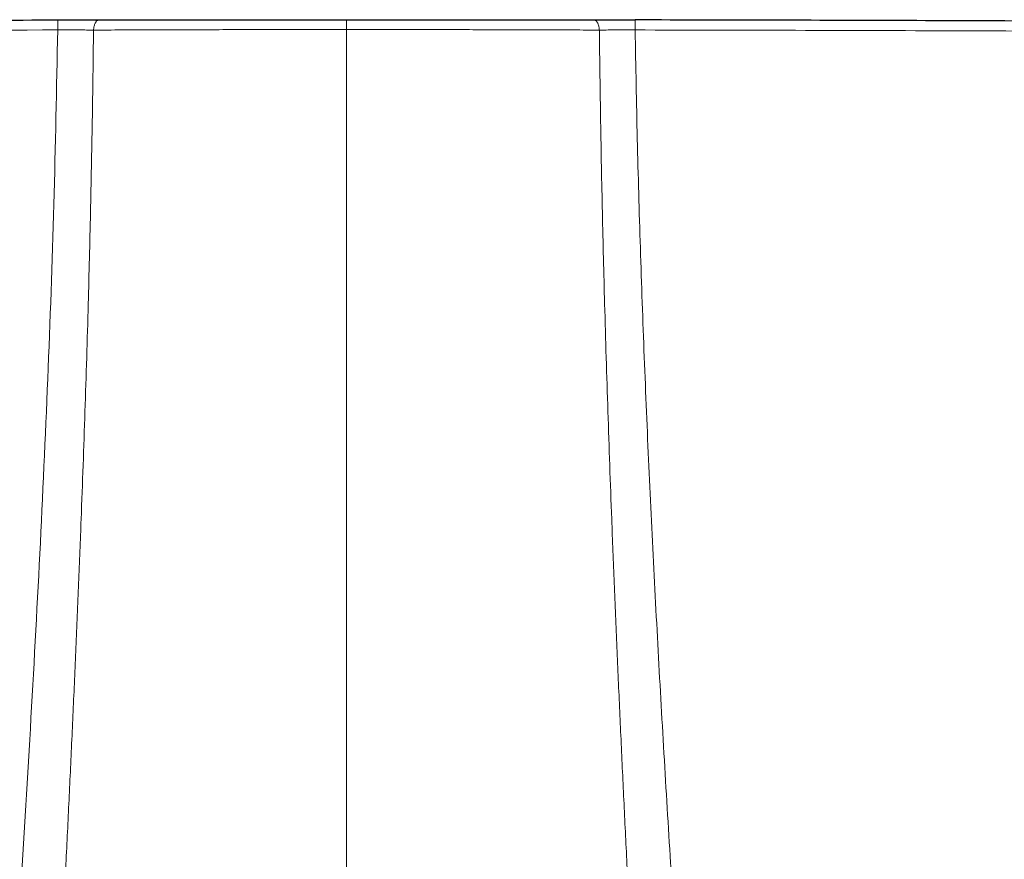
# Model space of a CAD drawing. Header units: millimetres. Extents: x 8 to 727, y 12 to 427.
# Tile 60 of 91: x 365 to 410, y 204 to 243. Entities that reach past the tile are written whole.
import ezdxf

# ---------------------------------------------------------------- set-up
doc = ezdxf.new("R2010")
doc.units = ezdxf.units.MM

msp = doc.modelspace()

# ---------------------------------------------------------------- linework, layer by layer
at = {"color": 252, "linetype": 'Continuous', "lineweight": 0}
for p in [(379.773, 242.768), (379.773, 171.919)]:
    msp.add_line(p, (379.773, 242.313), dxfattribs=at)
at = {"color": 7, "linetype": 'Continuous', "lineweight": 30}
msp.add_line((400.542, 242.741), (400.524, 242.741), dxfattribs=at)
at = {"color": 252, "linetype": 'Continuous', "lineweight": 0, "flags": 128}
for points in [[(368.327, 242.76), (368.31, 242.758), (368.293, 242.754), (368.276, 242.747), (368.259, 242.738), (368.242, 242.726), (368.226, 242.711), (368.211, 242.694), (368.196, 242.674), (368.181, 242.652), (368.167, 242.627), (368.154, 242.601), (368.142, 242.572), (368.131, 242.542), (368.12, 242.51), (368.111, 242.476), (368.102, 242.441), (368.094, 242.404), (368.088, 242.366), (368.083, 242.328), (368.078, 242.289)], [(391.468, 242.289), (391.463, 242.328), (391.458, 242.366), (391.452, 242.404), (391.444, 242.441), (391.435, 242.476), (391.426, 242.51), (391.415, 242.542), (391.404, 242.572), (391.392, 242.601), (391.379, 242.627), (391.365, 242.652), (391.35, 242.674), (391.335, 242.694), (391.32, 242.711), (391.304, 242.726), (391.287, 242.738), (391.27, 242.747), (391.253, 242.754), (391.236, 242.758), (391.219, 242.76)]]:
    msp.add_lwpolyline(points, dxfattribs=at)
at = {"color": 252, "linetype": 'Continuous', "lineweight": 0}
for centre, start, end in [((412.574, 242.471), 179.6455, 180.2197), ((346.972, 242.471), 359.7803, 0.3545)]:
    msp.add_arc(centre, 46.147, start, end, dxfattribs=at)
at = {"color": 7, "linetype": 'Continuous', "lineweight": 30}
for points, knots in [([(309.729, 242.457), (310.369, 242.462), (311.714, 242.474), (314, 242.494), (316.468, 242.514), (319.056, 242.534), (322.843, 242.563), (327.948, 242.598), (334.367, 242.638), (340.784, 242.672), (347.198, 242.702), (353.61, 242.725), (360.019, 242.744), (364.291, 242.753), (366.427, 242.757)], [0, 0, 0, 0, 0.033887, 0.071175, 0.120962, 0.164476, 0.208101, 0.321365, 0.434583, 0.547757, 0.660885, 0.773968, 0.887006, 1, 1, 1, 1]), ([(366.427, 242.757), (366.493, 242.757), (366.624, 242.757), (366.82, 242.757), (367.014, 242.758), (367.208, 242.758), (367.401, 242.758), (367.591, 242.759), (367.779, 242.759), (367.964, 242.759), (368.147, 242.76), (368.267, 242.76), (368.327, 242.76)], [0, 0, 0, 0, 0.100243, 0.200171, 0.299978, 0.399854, 0.499993, 0.599663, 0.699307, 0.799117, 0.899284, 1, 1, 1, 1]), ([(368.327, 242.76), (368.471, 242.76), (368.758, 242.76), (369.193, 242.761), (369.63, 242.762), (370.07, 242.762), (370.513, 242.763), (370.957, 242.763), (371.419, 242.764), (371.899, 242.764), (372.397, 242.765), (372.898, 242.765), (373.402, 242.766), (373.893, 242.766), (374.37, 242.766), (374.834, 242.767), (375.299, 242.767), (375.764, 242.767), (376.232, 242.767), (376.7, 242.768), (377.185, 242.768), (377.687, 242.768), (378.207, 242.768), (378.727, 242.768), (379.25, 242.768), (379.598, 242.768), (379.773, 242.768)], [0, 0, 0, 0, 0.0402361, 0.0803879, 0.1204678, 0.1604879, 0.2004606, 0.2403984, 0.2803135, 0.3242088, 0.3681084, 0.4120288, 0.4559867, 0.4999984, 0.5399786, 0.5799188, 0.6198313, 0.6597287, 0.6996234, 0.7395278, 0.7794544, 0.8234139, 0.8674319, 0.9115247, 0.9557086, 1, 1, 1, 1]), ([(379.773, 242.768), (379.932, 242.768), (380.248, 242.768), (380.723, 242.768), (381.197, 242.768), (381.669, 242.768), (382.14, 242.768), (382.61, 242.768), (383.095, 242.767), (383.594, 242.767), (384.107, 242.767), (384.619, 242.767), (385.129, 242.766), (385.622, 242.766), (386.098, 242.766), (386.556, 242.765), (387.012, 242.765), (387.465, 242.764), (387.916, 242.764), (388.365, 242.763), (388.825, 242.763), (389.298, 242.762), (389.783, 242.762), (390.265, 242.761), (390.744, 242.76), (391.061, 242.76), (391.219, 242.76)], [0, 0, 0, 0, 0.040244, 0.080402, 0.120487, 0.160511, 0.200486, 0.240425, 0.28034, 0.324233, 0.36813, 0.412045, 0.455996, 0.5, 0.539987, 0.579933, 0.61985, 0.659751, 0.699648, 0.739553, 0.779479, 0.823437, 0.867451, 0.911539, 0.955716, 1, 1, 1, 1]), ([(391.219, 242.76), (391.279, 242.76), (391.398, 242.76), (391.581, 242.759), (391.767, 242.759), (391.955, 242.759), (392.147, 242.758), (392.34, 242.758), (392.534, 242.758), (392.728, 242.757), (392.923, 242.757), (393.054, 242.757), (393.119, 242.757)], [0, 0, 0, 0, 0.100246, 0.200251, 0.300208, 0.400309, 0.500746, 0.601181, 0.701134, 0.800793, 0.900351, 1, 1, 1, 1]), ([(476.069, 242.179), (476.072, 242.179), (476.082, 242.179), (476.087, 242.179), (476.086, 242.179), (476.076, 242.179), (476.056, 242.18), (476.027, 242.18), (475.988, 242.18), (475.94, 242.181), (475.883, 242.182), (475.818, 242.182), (475.746, 242.183), (475.668, 242.184), (475.583, 242.185), (475.489, 242.186), (475.388, 242.188), (475.275, 242.189), (475.151, 242.191), (475.014, 242.192), (474.867, 242.194), (474.711, 242.196), (474.546, 242.198), (474.372, 242.2), (474.194, 242.202), (474.014, 242.204), (473.832, 242.206), (473.643, 242.209), (473.447, 242.211), (473.243, 242.213), (473.027, 242.216), (472.797, 242.219), (472.552, 242.222), (472.3, 242.225), (472.041, 242.228), (471.773, 242.231), (471.498, 242.234), (471.223, 242.237), (470.95, 242.24), (470.679, 242.243), (470.402, 242.247), (470.12, 242.25), (469.833, 242.253), (469.53, 242.257), (469.213, 242.26), (468.88, 242.264), (468.54, 242.268), (468.194, 242.272), (467.842, 242.276), (467.483, 242.28), (467.128, 242.284), (466.779, 242.287), (466.436, 242.291), (466.088, 242.295), (465.736, 242.299), (465.38, 242.303), (465.008, 242.307), (464.621, 242.311), (464.218, 242.315), (463.811, 242.32), (463.401, 242.324), (462.987, 242.328), (462.568, 242.333), (462.157, 242.337), (461.753, 242.341), (461.359, 242.345), (460.964, 242.35), (460.566, 242.354), (460.167, 242.358), (459.835, 242.361), (459.569, 242.364), (459.371, 242.366), (459.171, 242.368), (458.969, 242.37), (458.765, 242.372), (458.559, 242.374), (458.293, 242.377), (457.965, 242.38), (457.573, 242.384), (457.264, 242.387), (457.045, 242.389), (456.92, 242.39), (456.801, 242.391), (456.682, 242.393), (456.522, 242.394), (456.321, 242.396), (456.062, 242.399), (455.782, 242.401), (455.48, 242.404), (455.165, 242.407), (454.836, 242.41), (454.553, 242.413), (454.375, 242.415), (454.304, 242.415), (454.285, 242.416), (454.266, 242.416), (454.245, 242.416), (454.221, 242.416), (454.192, 242.416), (454.104, 242.417), (453.961, 242.419), (453.725, 242.421), (453.456, 242.423), (453.155, 242.426), (452.863, 242.429), (452.581, 242.432), (452.309, 242.434), (452.047, 242.436), (451.794, 242.439), (451.551, 242.441), (451.318, 242.443), (451.096, 242.445), (450.884, 242.447), (450.683, 242.449), (450.492, 242.451), (450.313, 242.452), (450.147, 242.454), (449.992, 242.455), (449.846, 242.456), (449.709, 242.458), (449.579, 242.459), (449.458, 242.46), (449.341, 242.461), (449.231, 242.462), (449.126, 242.463), (449.031, 242.464), (448.946, 242.464), (448.872, 242.465), (448.809, 242.466), (448.756, 242.466), (448.713, 242.466), (448.683, 242.467), (448.665, 242.467), (448.655, 242.467), (448.645, 242.467), (448.635, 242.467), (448.625, 242.467), (448.603, 242.467), (448.556, 242.468), (448.463, 242.469), (448.297, 242.47), (447.999, 242.473), (447.468, 242.477), (446.517, 242.485), (445.27, 242.496), (443.85, 242.507), (442.394, 242.519), (440.847, 242.531), (439.207, 242.544), (437.74, 242.555), (436.448, 242.564), (435.331, 242.572), (434.214, 242.58), (433.098, 242.588), (431.981, 242.595), (430.865, 242.602), (428.074, 242.62), (423.83, 242.646), (418.133, 242.675), (412.31, 242.702), (406.142, 242.725), (399.629, 242.744), (395.289, 242.753), (393.119, 242.757)], [0, 0, 0, 0, 0.00321, 0.007501, 0.011796, 0.016498, 0.021192, 0.025882, 0.030568, 0.035254, 0.03994, 0.044657, 0.048981, 0.053298, 0.05761, 0.061918, 0.066224, 0.07053, 0.07523, 0.079931, 0.084636, 0.089346, 0.094064, 0.098791, 0.1035, 0.107805, 0.11211, 0.116415, 0.120723, 0.125034, 0.129352, 0.134052, 0.138745, 0.143433, 0.148119, 0.152804, 0.15749, 0.162189, 0.16649, 0.170782, 0.175068, 0.179349, 0.183626, 0.187901, 0.192569, 0.197238, 0.201909, 0.206586, 0.21127, 0.215962, 0.220656, 0.224953, 0.229249, 0.233544, 0.237841, 0.242141, 0.246446, 0.25116, 0.255867, 0.260567, 0.265264, 0.269958, 0.274653, 0.279382, 0.283718, 0.288044, 0.292363, 0.296676, 0.300985, 0.30529, 0.30739, 0.309504, 0.311633, 0.313778, 0.315939, 0.318116, 0.320309, 0.324373, 0.328493, 0.332671, 0.334088, 0.335366, 0.336599, 0.337843, 0.339098, 0.341597, 0.344139, 0.347223, 0.35037, 0.353579, 0.35708, 0.360654, 0.362441, 0.362643, 0.362845, 0.363047, 0.36325, 0.363473, 0.363811, 0.364148, 0.366232, 0.368277, 0.371516, 0.374654, 0.37769, 0.380626, 0.38346, 0.386194, 0.388827, 0.391358, 0.393789, 0.396118, 0.398308, 0.4004, 0.402395, 0.404292, 0.405985, 0.407592, 0.409113, 0.410549, 0.411898, 0.413161, 0.414339, 0.415534, 0.416626, 0.417614, 0.418498, 0.419278, 0.41992, 0.42047, 0.420926, 0.421289, 0.421392, 0.421495, 0.421599, 0.421702, 0.421805, 0.421909, 0.422396, 0.423266, 0.424821, 0.427598, 0.43256, 0.441433, 0.457315, 0.471535, 0.485794, 0.502818, 0.519896, 0.537028, 0.548662, 0.560296, 0.571929, 0.58356, 0.595191, 0.60682, 0.618449, 0.682388, 0.73945, 0.796489, 0.86436, 0.932197, 1, 1, 1, 1])]:
    msp.add_open_spline(points, degree=3, knots=knots, dxfattribs=at)
at = {"color": 252, "linetype": 'Continuous', "lineweight": 0}
for points, knots in [([(282.873, 241.534), (282.871, 241.535), (282.864, 241.538), (282.918, 241.545), (283.026, 241.554), (283.179, 241.562), (283.371, 241.572), (283.597, 241.581), (283.914, 241.592), (284.343, 241.606), (284.903, 241.622), (285.493, 241.638), (286.112, 241.653), (286.744, 241.668), (287.226, 241.679), (287.496, 241.685), (287.569, 241.686), (287.628, 241.687), (287.693, 241.689), (287.766, 241.69), (287.924, 241.694), (288.195, 241.699), (288.613, 241.708), (289.132, 241.718), (289.757, 241.73), (290.497, 241.744), (291.36, 241.76), (292.357, 241.777), (293.413, 241.795), (294.512, 241.813), (295.638, 241.83), (296.866, 241.848), (298.196, 241.867), (299.595, 241.886), (301.061, 241.905), (302.59, 241.924), (304.194, 241.943), (305.854, 241.959), (307.626, 241.976), (309.526, 241.992), (311.025, 242.005), (311.976, 242.014), (312.35, 242.017), (312.657, 242.02), (312.965, 242.022), (313.272, 242.025), (315.972, 242.047), (326.129, 242.128), (343.745, 242.237), (358.866, 242.275), (366.426, 242.294)], [0, 0, 0, 0, 0.004775, 0.017396, 0.02855, 0.039329, 0.049711, 0.059679, 0.069264, 0.085172, 0.099951, 0.113579, 0.126033, 0.138565, 0.149641, 0.151467, 0.152339, 0.15332, 0.154409, 0.155608, 0.156915, 0.162193, 0.168748, 0.176594, 0.185727, 0.1961, 0.207709, 0.22056, 0.234668, 0.246887, 0.259957, 0.27385, 0.288523, 0.303929, 0.31916, 0.335237, 0.352079, 0.369297, 0.387083, 0.407411, 0.428625, 0.433907, 0.437106, 0.440306, 0.443505, 0.446705, 0.449904, 0.527816, 0.763908, 1, 1, 1, 1]), ([(366.426, 242.294), (366.374, 239.608), (366.268, 234.237), (365.978, 226.167), (365.609, 218.09), (365.171, 210.005), (364.836, 204.607), (364.668, 201.908)], [0, 0, 0, 0, 0.200035, 0.400028, 0.60001, 0.799997, 1, 1, 1, 1]), ([(366.426, 242.294), (366.484, 242.295), (366.599, 242.295), (366.77, 242.295), (366.94, 242.295), (367.108, 242.295), (367.275, 242.295), (367.44, 242.294), (367.603, 242.293), (367.764, 242.292), (367.923, 242.29), (368.027, 242.289), (368.078, 242.289)], [0, 0, 0, 0, 0.101018, 0.201532, 0.30165, 0.401476, 0.501116, 0.60067, 0.700238, 0.799919, 0.899808, 1, 1, 1, 1]), ([(368.078, 242.289), (368.071, 241.586), (368.055, 240.181), (368.023, 238.073), (367.986, 235.965), (367.942, 233.856), (367.893, 231.747), (367.834, 229.512), (367.766, 227.151), (367.687, 224.663), (367.602, 222.176), (367.504, 219.529), (367.394, 216.724), (367.27, 213.76), (367.139, 210.795), (367.002, 207.829), (366.86, 204.863), (366.762, 202.884), (366.712, 201.895)], [0, 0, 0, 0, 0.052313, 0.104618, 0.156916, 0.209208, 0.261494, 0.313774, 0.375385, 0.436989, 0.498587, 0.56018, 0.633498, 0.706811, 0.780117, 0.853417, 0.926711, 1, 1, 1, 1]), ([(379.773, 242.313), (379.568, 242.313), (379.155, 242.313), (378.532, 242.313), (377.903, 242.313), (377.266, 242.312), (376.628, 242.312), (375.987, 242.311), (375.346, 242.31), (374.699, 242.309), (374.046, 242.308), (373.384, 242.306), (372.717, 242.304), (372.047, 242.303), (371.376, 242.301), (370.708, 242.299), (370.045, 242.296), (369.386, 242.294), (368.729, 242.291), (368.296, 242.289), (368.078, 242.289)], [0, 0, 0, 0, 0.050937, 0.102518, 0.15474, 0.207595, 0.261077, 0.314208, 0.367929, 0.42223, 0.477102, 0.533548, 0.590562, 0.648131, 0.706241, 0.764878, 0.822963, 0.881523, 0.940542, 1, 1, 1, 1]), ([(379.773, 242.313), (380.001, 242.313), (380.456, 242.313), (381.138, 242.313), (381.817, 242.313), (382.494, 242.312), (383.163, 242.311), (383.825, 242.311), (384.48, 242.31), (385.132, 242.308), (385.783, 242.307), (386.435, 242.306), (387.087, 242.304), (387.734, 242.302), (388.376, 242.3), (389.01, 242.298), (389.635, 242.296), (390.252, 242.294), (390.863, 242.291), (391.266, 242.289), (391.468, 242.289)], [0, 0, 0, 0, 0.056636, 0.113107, 0.16943, 0.225622, 0.2817, 0.336684, 0.39159, 0.446436, 0.501236, 0.557003, 0.612756, 0.668512, 0.724287, 0.780097, 0.834961, 0.889889, 0.944897, 1, 1, 1, 1]), ([(391.468, 242.289), (391.52, 242.289), (391.624, 242.29), (391.784, 242.292), (391.946, 242.293), (392.11, 242.294), (392.275, 242.295), (392.441, 242.295), (392.609, 242.295), (392.779, 242.295), (392.949, 242.295), (393.063, 242.295), (393.119, 242.294)], [0, 0, 0, 0, 0.101096, 0.201682, 0.301858, 0.401724, 0.501382, 0.60093, 0.700467, 0.800093, 0.899905, 1, 1, 1, 1]), ([(391.468, 242.289), (391.475, 241.586), (391.491, 240.181), (391.523, 238.073), (391.56, 235.965), (391.604, 233.856), (391.653, 231.747), (391.712, 229.512), (391.78, 227.151), (391.859, 224.663), (391.944, 222.176), (392.041, 219.529), (392.152, 216.724), (392.276, 213.76), (392.407, 210.795), (392.544, 207.829), (392.686, 204.863), (392.784, 202.884), (392.834, 201.895)], [0, 0, 0, 0, 0.052313, 0.104618, 0.156916, 0.209208, 0.261494, 0.313774, 0.375385, 0.436989, 0.498587, 0.56018, 0.633498, 0.706811, 0.780117, 0.853417, 0.926711, 1, 1, 1, 1]), ([(393.119, 242.294), (393.15, 240.616), (393.211, 237.259), (393.356, 232.219), (393.535, 227.176), (393.75, 222.129), (393.995, 217.079), (394.267, 212.026), (394.561, 206.969), (394.772, 203.595), (394.878, 201.908)], [0, 0, 0, 0, 0.125029, 0.250036, 0.375031, 0.500019, 0.625008, 0.75, 0.874997, 1, 1, 1, 1]), ([(476.674, 241.534), (476.676, 241.535), (476.685, 241.537), (476.641, 241.544), (476.539, 241.552), (476.372, 241.562), (476.145, 241.573), (475.857, 241.584), (475.51, 241.596), (475.106, 241.609), (474.645, 241.622), (474.13, 241.635), (473.561, 241.65), (472.939, 241.664), (472.262, 241.68), (471.537, 241.695), (470.766, 241.711), (469.953, 241.727), (469.096, 241.743), (468.199, 241.76), (467.262, 241.776), (466.291, 241.792), (465.289, 241.809), (464.259, 241.825), (463.204, 241.841), (462.125, 241.856), (461.022, 241.872), (459.885, 241.887), (458.719, 241.902), (457.531, 241.917), (456.34, 241.931), (455.156, 241.944), (453.984, 241.956), (451.382, 241.98), (445.911, 242.029), (435.888, 242.109), (422.752, 242.193), (407.936, 242.261), (398.058, 242.283), (393.119, 242.294)], [0, 0, 0, 0, 0.0030814, 0.015127, 0.0271318, 0.0391286, 0.0511508, 0.0632314, 0.0753295, 0.0873905, 0.0994268, 0.1114502, 0.1234717, 0.1355224, 0.1476096, 0.1597058, 0.1717823, 0.1838097, 0.1958351, 0.2079078, 0.2200007, 0.2320871, 0.2441404, 0.2561647, 0.2681879, 0.2802215, 0.2922776, 0.3043687, 0.3169672, 0.329473, 0.3419291, 0.3542903, 0.3664559, 0.3785417, 0.4355419, 0.5373273, 0.6915511, 0.8457758, 1, 1, 1, 1])]:
    msp.add_open_spline(points, degree=3, knots=knots, dxfattribs=at)

doc.saveas('drawing.dxf')
